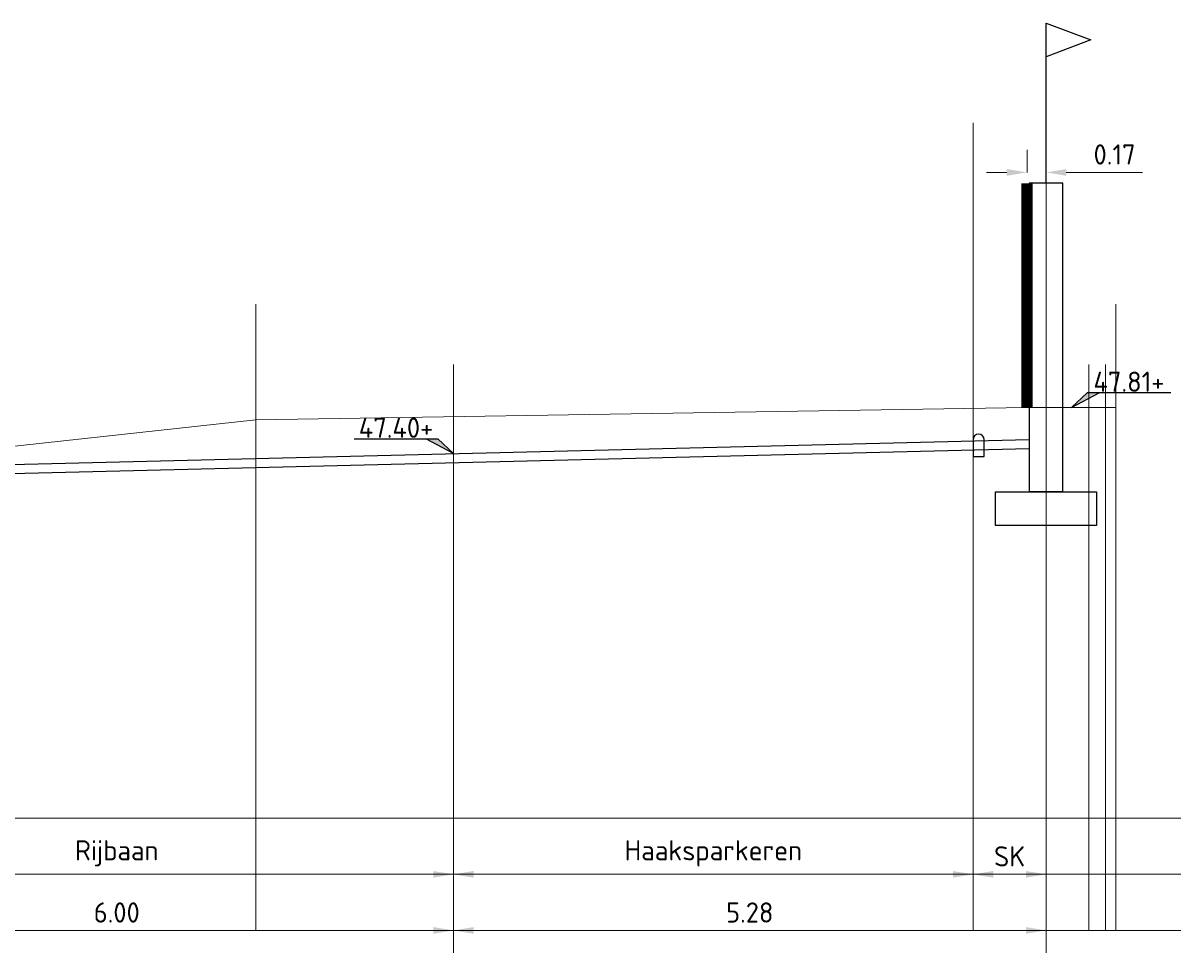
# Model space of a CAD drawing. Header units: metres. Extents: x 186340 to 190086, y 444329 to 445139.
# Tile 48 of 62: x 188601 to 188611, y 445035 to 445043. Entities that reach past the tile are written whole.
import ezdxf
from ezdxf.enums import TextEntityAlignment as Align

# ---------------------------------------------------------------- set-up
doc = ezdxf.new("R2010")
doc.units = ezdxf.units.M
doc.layers.get('0').update_dxf_attribs({"lineweight": 25})
doc.layers.get('Defpoints').update_dxf_attribs({"color": 5, "lineweight": 25})
for name, color, linetype, lineweight in [('B-WE-AL-HOOGTELABEL-SD', 253, 'Continuous', 25), ('B-WE-OG-TERREIN_ERF-SD', 253, 'Continuous', 25), ('N-WE-AL-HOOGTELABEL-SD', 7, 'Continuous', 25), ('N-WE-VH-ONTWERPLIJN-GD', 7, 'Continuous', 25), ('X-XX-AL-MAATVOERING-M', 7, 'Continuous', 18)]:
    doc.layers.add(name, color=color, linetype=linetype, lineweight=lineweight)
doc.layers.add('B-WE-GR-MAAIVELD-GD', color=7, linetype='Continuous', lineweight=18, true_color=0x3f7f00)
doc.layers.add('X-XX-AL-HULPLIJN-G', color=7, linetype='Continuous', lineweight=18, true_color=0xff7f9f, plot=False)
doc.styles.add('NLCS-ISO', font='NLCS-ISO.ttf')
doc.styles.add('NLCS-ISO-M100-T18', font='NLCS-ISO.ttf', dxfattribs={"height": 0.18})
doc.dimstyles.new('NLCS-M100-T18-PIJL_L2_H1', dxfattribs={"dimscale": 0.1, "dimtxt": 0.18, "dimasz": 1.8, "dimexe": 2, "dimexo": 2, "dimgap": 0.7, "dimtad": 1, "dimzin": 0, "dimdsep": 46, "dimtxsty": 'NLCS-ISO-M100-T18', "dimcen": 0, "dimdle": 2, "dimclrd": 256, "dimclre": 256, "dimclrt": 256, "dimadec": 1, "dimazin": 0, "dimtfac": 1, "dimtofl": 0, "dimtmove": 0, "dimatfit": 3, "dimfxl": 2, "dimfxlon": 1, "dimtfill": 1, "dimtfillclr": 256, "dimtolj": 1, "dimtzin": 0, "dimlwd": -1, "dimlwe": -1, "dimarcsym": 0})

# ---------------------------------------------------------------- blocks, each defined once
blk = doc.blocks.new('*U24')
blk.add_lwpolyline([(-8.84, 1.31), (-1.4, 1.31), (0, 0), (-2.46, 1.31)])
blk.add_solid([(-1.4, 1.31), (-2.46, 1.31), (0, 0)])
at = {"style": 'NLCS-ISO'}
blk.add_attdef('HGT', text='', height=1.8, dxfattribs=at).set_placement((-5.12, 1.41), align=Align.CENTER)
blk = doc.blocks.new('*U25')
blk.add_lwpolyline([(8.84, 1.31), (1.4, 1.31), (0, 0), (2.46, 1.31)])
blk.add_solid([(1.4, 1.31), (2.46, 1.31), (0, 0)])
at = {"style": 'NLCS-ISO'}
blk.add_attdef('HGT', text='', height=1.8, dxfattribs=at).set_placement((5.12, 1.41), align=Align.CENTER)
blk = doc.blocks.new('*D218')
at = {"layer": 'Defpoints', "color": 0, "transparency": 16777216}
for p in [(188598.35, 445035.869), (188604.35, 445035.869), (188604.35, 445035.369)]:
    blk.add_point(p, dxfattribs=at)
at = {"layer": 'X-XX-AL-MAATVOERING-M', "transparency": 16777216}
for p, q in [((188598.35, 445035.569), (188598.35, 445035.169)), ((188604.35, 445035.569), (188604.35, 445035.169)), ((188598.53, 445035.369), (188604.17, 445035.369))]:
    blk.add_line(p, q, dxfattribs=at)
for points in [[(188598.53, 445035.399), (188598.53, 445035.339), (188598.35, 445035.369)], [(188604.17, 445035.399), (188604.17, 445035.339), (188604.35, 445035.369)]]:
    blk.add_solid(points, dxfattribs=at)
at = {"layer": 'X-XX-AL-MAATVOERING-M', "transparency": 16777216, "insert": (188601.35, 445035.556), "char_height": 0.18, "attachment_point": 5, "style": 'NLCS-ISO-M100-T18', "bg_fill": 3, "box_fill_scale": 1.1, "bg_fill_color": 256, "bg_fill_true_color": 13158600, "bg_fill_transparency": 0}
blk.add_mtext('\\A1;Rijbaan', dxfattribs=at)
blk = doc.blocks.new('*D219')
at = {"layer": 'Defpoints', "color": 0, "transparency": 16777216}
for p in [(188604.35, 445035.869), (188608.98, 445035.869), (188608.98, 445035.369)]:
    blk.add_point(p, dxfattribs=at)
at = {"layer": 'X-XX-AL-MAATVOERING-M', "transparency": 16777216}
for p, q in [((188604.35, 445035.569), (188604.35, 445035.169)), ((188608.98, 445035.569), (188608.98, 445035.169)), ((188604.53, 445035.369), (188608.8, 445035.369))]:
    blk.add_line(p, q, dxfattribs=at)
for points in [[(188604.53, 445035.399), (188604.53, 445035.339), (188604.35, 445035.369)], [(188608.8, 445035.399), (188608.8, 445035.339), (188608.98, 445035.369)]]:
    blk.add_solid(points, dxfattribs=at)
at = {"layer": 'X-XX-AL-MAATVOERING-M', "transparency": 16777216, "insert": (188606.665, 445035.556), "char_height": 0.18, "attachment_point": 5, "style": 'NLCS-ISO-M100-T18', "bg_fill": 3, "box_fill_scale": 1.1, "bg_fill_color": 256, "bg_fill_true_color": 13158600, "bg_fill_transparency": 0}
blk.add_mtext('\\A1;Haaksparkeren', dxfattribs=at)
blk = doc.blocks.new('*D220')
at = {"layer": 'Defpoints', "color": 0, "transparency": 16777216}
for p in [(188608.98, 445035.869), (188609.63, 445035.869), (188609.63, 445035.369)]:
    blk.add_point(p, dxfattribs=at)
at = {"layer": 'X-XX-AL-MAATVOERING-M', "transparency": 16777216}
for p, q in [((188608.98, 445035.569), (188608.98, 445035.169)), ((188609.63, 445035.569), (188609.63, 445035.169)), ((188609.16, 445035.369), (188609.45, 445035.369))]:
    blk.add_line(p, q, dxfattribs=at)
for points in [[(188609.16, 445035.399), (188609.16, 445035.339), (188608.98, 445035.369)], [(188609.45, 445035.399), (188609.45, 445035.339), (188609.63, 445035.369)]]:
    blk.add_solid(points, dxfattribs=at)
at = {"layer": 'X-XX-AL-MAATVOERING-M', "transparency": 16777216, "insert": (188609.305, 445035.529), "char_height": 0.18, "attachment_point": 5, "style": 'NLCS-ISO-M100-T18', "bg_fill": 3, "box_fill_scale": 1.1, "bg_fill_color": 256, "bg_fill_true_color": 13158600, "bg_fill_transparency": 0}
blk.add_mtext('\\A1;SK', dxfattribs=at)
blk = doc.blocks.new('*D225')
at = {"layer": 'Defpoints', "color": 0, "transparency": 16777216}
for p in [(188598.35, 445035.369), (188604.35, 445035.369), (188604.35, 445034.869)]:
    blk.add_point(p, dxfattribs=at)
at = {"layer": 'X-XX-AL-MAATVOERING-M', "transparency": 16777216}
for p, q in [((188598.35, 445035.069), (188598.35, 445034.669)), ((188604.35, 445035.069), (188604.35, 445034.669)), ((188598.53, 445034.869), (188604.17, 445034.869))]:
    blk.add_line(p, q, dxfattribs=at)
for points in [[(188598.53, 445034.899), (188598.53, 445034.839), (188598.35, 445034.869)], [(188604.17, 445034.899), (188604.17, 445034.839), (188604.35, 445034.869)]]:
    blk.add_solid(points, dxfattribs=at)
at = {"layer": 'X-XX-AL-MAATVOERING-M', "transparency": 16777216, "insert": (188601.35, 445035.029), "char_height": 0.18, "attachment_point": 5, "style": 'NLCS-ISO-M100-T18', "bg_fill": 3, "box_fill_scale": 1.1, "bg_fill_color": 256, "bg_fill_true_color": 13158600, "bg_fill_transparency": 0}
blk.add_mtext('\\A1;6.00', dxfattribs=at)
blk = doc.blocks.new('*D226')
at = {"layer": 'Defpoints', "color": 0, "transparency": 16777216}
for p in [(188604.35, 445035.369), (188609.63, 445035.369), (188609.63, 445034.869)]:
    blk.add_point(p, dxfattribs=at)
at = {"layer": 'X-XX-AL-MAATVOERING-M', "transparency": 16777216}
for p, q in [((188604.35, 445035.069), (188604.35, 445034.669)), ((188609.63, 445035.069), (188609.63, 445034.669)), ((188604.53, 445034.869), (188609.45, 445034.869))]:
    blk.add_line(p, q, dxfattribs=at)
for points in [[(188604.53, 445034.899), (188604.53, 445034.839), (188604.35, 445034.869)], [(188609.45, 445034.899), (188609.45, 445034.839), (188609.63, 445034.869)]]:
    blk.add_solid(points, dxfattribs=at)
at = {"layer": 'X-XX-AL-MAATVOERING-M', "transparency": 16777216, "insert": (188606.99, 445035.029), "char_height": 0.18, "attachment_point": 5, "style": 'NLCS-ISO-M100-T18', "bg_fill": 3, "box_fill_scale": 1.1, "bg_fill_color": 256, "bg_fill_true_color": 13158600, "bg_fill_transparency": 0}
blk.add_mtext('\\A1;5.28', dxfattribs=at)
blk = doc.blocks.new('*D227')
at = {"layer": 'Defpoints', "color": 0, "transparency": 16777216}
for p in [(188609.63, 445041.624), (188609.46, 445041.528), (188609.63, 445041.528)]:
    blk.add_point(p, dxfattribs=at)
at = {"layer": 'X-XX-AL-MAATVOERING-M', "transparency": 16777216}
for p, q in [((188609.46, 445041.624), (188609.46, 445041.824)), ((188609.63, 445041.624), (188609.63, 445041.824)), ((188609.28, 445041.624), (188609.1, 445041.624)), ((188609.81, 445041.624), (188610.49, 445041.624))]:
    blk.add_line(p, q, dxfattribs=at)
for points in [[(188609.28, 445041.654), (188609.28, 445041.594), (188609.46, 445041.624)], [(188609.81, 445041.654), (188609.81, 445041.594), (188609.63, 445041.624)]]:
    blk.add_solid(points, dxfattribs=at)
at = {"layer": 'X-XX-AL-MAATVOERING-M', "transparency": 16777216, "insert": (188610.24, 445041.784), "char_height": 0.18, "attachment_point": 5, "style": 'NLCS-ISO-M100-T18', "bg_fill": 3, "box_fill_scale": 1.1, "bg_fill_color": 256, "bg_fill_true_color": 13158600, "bg_fill_transparency": 0}
blk.add_mtext('\\A1;0.17', dxfattribs=at)

msp = doc.modelspace()

# ---------------------------------------------------------------- linework, layer by layer
at = {"layer": 'B-WE-GR-MAAIVELD-GD', "const_width": 0.1, "flags": 128}
msp.add_lwpolyline([(188609.46, 445039.528), (188609.46, 445041.528)], dxfattribs=at)
at = {"layer": 'B-WE-GR-MAAIVELD-GD', "flags": 128}
for points in [[(188609.46, 445039.528), (188602.59, 445039.418)], [(188609.46, 445039.528), (188610.25, 445039.528)], [(188602.59, 445039.418), (188599.65, 445039.098)]]:
    msp.add_lwpolyline(points, dxfattribs=at)
at = {"layer": 'B-WE-OG-TERREIN_ERF-SD'}
msp.add_lwpolyline([(188609.63, 445041.528), (188609.63, 445042.954), (188610.03, 445042.804), (188609.63, 445042.654)], dxfattribs=at)
at = {"layer": 'N-WE-VH-ONTWERPLIJN-GD', "flags": 128}
for points in [[(188609.78, 445038.778), (188609.78, 445041.528), (188609.48, 445041.528), (188609.48, 445038.778)], [(188609.48, 445039.241), (188598.47, 445038.97)], [(188609.48, 445039.161), (188598.472, 445038.89)], [(188609.78, 445038.778), (188609.48, 445038.778)]]:
    msp.add_lwpolyline(points, dxfattribs=at)
msp.add_lwpolyline([(188608.979, 445039.091), (188609.079, 445039.091), (188609.079, 445039.241, 1), (188608.979, 445039.241)], format="xyb", close=True, dxfattribs=at)
msp.add_lwpolyline([(188609.78, 445038.778), (188610.08, 445038.778), (188610.08, 445038.478), (188609.18, 445038.478), (188609.18, 445038.778)], close=True, dxfattribs=at)
at = {"layer": 'X-XX-AL-HULPLIJN-G'}
for p, q in [((188608.98, 445042.067), (188608.98, 445034.869)), ((188609.63, 445042.067), (188609.63, 445034.869)), ((188602.59, 445040.449), (188602.59, 445034.869)), ((188610.25, 445040.449), (188610.25, 445034.869)), ((188604.35, 445039.913), (188604.35, 445034.869)), ((188610.01, 445039.913), (188610.01, 445034.869)), ((188610.16, 445039.913), (188610.16, 445034.869)), ((188586.341, 445035.869), (188610.831, 445035.869)), ((188586.341, 445035.369), (188610.831, 445035.369)), ((188586.341, 445034.869), (188610.831, 445034.869))]:
    msp.add_line(p, q, dxfattribs=at)

# ---------------------------------------------------------------- block references
at = {"layer": 'B-WE-AL-HOOGTELABEL-SD', "xscale": 0.1, "yscale": 0.1, "zscale": 0.1}
msp.add_blockref('*U25', (188609.856, 445039.528), dxfattribs=at).add_auto_attribs({'HGT': '47.81+'})
at = {"layer": 'N-WE-AL-HOOGTELABEL-SD', "xscale": 0.1, "yscale": 0.1, "zscale": 0.1}
msp.add_blockref('*U24', (188604.35, 445039.118), dxfattribs=at).add_auto_attribs({'HGT': '47.40+'})

# ---------------------------------------------------------------- next in the draw order: dimensions: what is measured, and where the dimension line sits
at = {"layer": 'X-XX-AL-MAATVOERING-M'}
dim = msp.add_linear_dim(base=(188609.63, 445041.624), p1=(188609.46, 445041.528), p2=(188609.63, 445041.528), dimstyle='NLCS-M100-T18-PIJL_L2_H1', dxfattribs=at)
dim.commit()
dim.dimension.update_dxf_attribs({"geometry": '*D227', "text_midpoint": (188610.24, 445041.784)})
dim = msp.add_linear_dim(base=(188604.35, 445035.369), p1=(188598.35, 445035.869), p2=(188604.35, 445035.869), text='Rijbaan', dimstyle='NLCS-M100-T18-PIJL_L2_H1', dxfattribs=at)
dim.commit()
dim.dimension.update_dxf_attribs({"geometry": '*D218', "text_midpoint": (188601.35, 445035.556)})

# ---------------------------------------------------------------- next in the draw order: dimensions: what is measured, and where the dimension line sits
dim = msp.add_linear_dim(base=(188608.98, 445035.369), p1=(188604.35, 445035.869), p2=(188608.98, 445035.869), text='Haaksparkeren', dimstyle='NLCS-M100-T18-PIJL_L2_H1', dxfattribs=at)
dim.commit()
dim.dimension.update_dxf_attribs({"geometry": '*D219', "text_midpoint": (188606.665, 445035.556)})

# ---------------------------------------------------------------- next in the draw order: dimensions: what is measured, and where the dimension line sits
dim = msp.add_linear_dim(base=(188609.63, 445035.369), p1=(188608.98, 445035.869), p2=(188609.63, 445035.869), text='SK', dimstyle='NLCS-M100-T18-PIJL_L2_H1', dxfattribs=at)
dim.commit()
dim.dimension.update_dxf_attribs({"geometry": '*D220', "text_midpoint": (188609.305, 445035.529)})
dim = msp.add_linear_dim(base=(188604.35, 445034.869), p1=(188598.35, 445035.369), p2=(188604.35, 445035.369), dimstyle='NLCS-M100-T18-PIJL_L2_H1', dxfattribs=at)
dim.commit()
dim.dimension.update_dxf_attribs({"geometry": '*D225', "text_midpoint": (188601.35, 445035.029)})

# ---------------------------------------------------------------- next in the draw order: dimensions: what is measured, and where the dimension line sits
dim = msp.add_linear_dim(base=(188609.63, 445034.869), p1=(188604.35, 445035.369), p2=(188609.63, 445035.369), dimstyle='NLCS-M100-T18-PIJL_L2_H1', dxfattribs=at)
dim.commit()
dim.dimension.update_dxf_attribs({"geometry": '*D226', "text_midpoint": (188606.99, 445035.029)})

doc.saveas('drawing.dxf')
